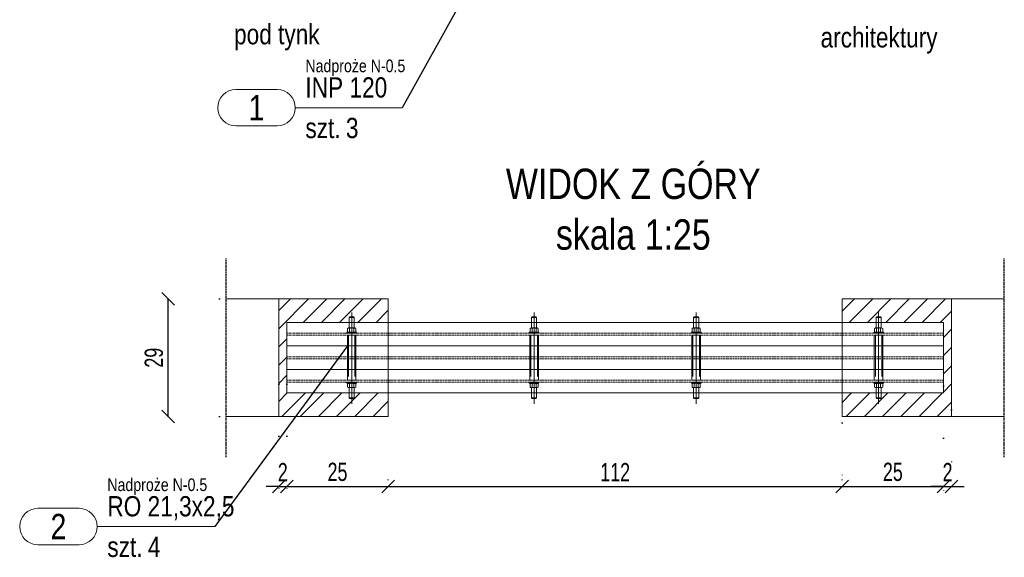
# Model space of a CAD drawing. Header units: millimetres. Extents: x 11149 to 111407, y -107619 to -23630.
# Tile 155 of 245: x 18714 to 18957, y -29722 to -29590. Entities that reach past the tile are written whole.
import ezdxf
from ezdxf.enums import TextEntityAlignment as Align

# ---------------------------------------------------------------- set-up
doc = ezdxf.new("R2010")
doc.units = ezdxf.units.MM
doc.header["$LTSCALE"] = 2
for name, pattern in [('CENTER2', [28.575, 19.05, -3.175, 3.175, -3.175]), ('DOT', [6.35, 0, -6.35]), ('HIDDEN', [9.525, 6.35, -3.175])]:
    doc.linetypes.add(name, pattern=pattern)
doc.layers.get('0').update_dxf_attribs({"plot": 0})
doc.layers.get('Defpoints').update_dxf_attribs({"color": 1})
for name, color, linetype, lineweight in [('e-cad_252', 252, 'HIDDEN', 9), ('e-cad_cienkie', 1, 'Continuous', 9), ('e-cad_opisy', 7, 'Continuous', 9), ('e-cad_osie', 22, 'CENTER2', 9), ('e-cad_stal_kontur', 222, 'Continuous', 20), ('e-cad_stal_ukryte', 222, 'HIDDEN', 9), ('e-cad_wymiary', 4, 'Continuous', 9)]:
    doc.layers.add(name, color=color, linetype=linetype, lineweight=lineweight)
doc.layers.add('e-cad_rzutnie', color=61, linetype='Continuous', lineweight=9, plot=False)
doc.layers.add('e-cad_ukryte', color=30, linetype='HIDDEN')
doc.styles.add('e-cad_1', font='arial.ttf', dxfattribs={"width": 0.7})
doc.styles.add('e-cad_2', font='arial.ttf', dxfattribs={"width": 0.8})
doc.dimstyles.new('e-cad_1_25_[cm]', dxfattribs={"dimscale": 2.5, "dimtxt": 1.8, "dimasz": 1.25, "dimexe": 1.25, "dimexo": 0.625, "dimgap": 0.5, "dimtad": 1, "dimdec": 0, "dimrnd": 1, "dimzin": 1, "dimtxsty": 'e-cad_1', "dimblk": 'OBLIQUE', "dimcen": 2.5, "dimclrd": 256, "dimclre": 252, "dimclrt": 7, "dimadec": 0, "dimazin": 0, "dimtfac": 1, "dimtix": 1, "dimtmove": 2, "dimatfit": 3, "dimldrblk": 'NONE', "dimfxl": 60, "dimfxlon": 1, "dimarcsym": 0})
pattern_1 = [(45, (-7006.3158, -39164.4185), (-2.24506403, 2.24506403), [])]

# ---------------------------------------------------------------- blocks, each defined once
blk = doc.blocks.new('_OBLIQUE')
at = {"color": 0, "linetype": 'ByBlock', "lineweight": -2}
blk.add_line((-0.5, -0.5), (0.5, 0.5), dxfattribs=at)
blk = doc.blocks.new('*D1368')
at = {"layer": 'Defpoints', "color": 0, "ltscale": 0.5}
for p in [(18777.9, -29678.02), (18779.9, -29678.02), (18779.9, -29704.77)]:
    blk.add_point(p, dxfattribs=at)
at = {"layer": 'e-cad_wymiary', "color": 252, "linetype": 'DOT', "lineweight": -2}
for p, q in [((18777.9, -29679.59), (18777.9, -29707.9)), ((18779.9, -29679.59), (18779.9, -29707.9))]:
    blk.add_line(p, q, dxfattribs=at)
at = {"layer": 'e-cad_wymiary', "lineweight": -2}
for p, q in [((18777.9, -29704.77), (18774.77, -29704.77)), ((18777.9, -29704.77), (18779.9, -29704.77)), ((18779.9, -29704.77), (18783.02, -29704.77))]:
    blk.add_line(p, q, dxfattribs=at)
at = {"layer": 'e-cad_wymiary', "lineweight": -2, "ltscale": 0.5, "xscale": 3.125, "yscale": 3.125, "zscale": 3.125}
blk.add_blockref('_OBLIQUE', (18777.9, -29704.77), dxfattribs=at)
at = {"layer": 'e-cad_wymiary', "lineweight": -2, "ltscale": 0.5, "xscale": 3.125, "yscale": 3.125, "zscale": 3.125, "rotation": 180}
blk.add_blockref('_OBLIQUE', (18779.9, -29704.77), dxfattribs=at)
at = {"layer": 'e-cad_wymiary', "color": 7, "ltscale": 0.5, "insert": (18778.9, -29701.26), "char_height": 4.5, "attachment_point": 5, "style": 'e-cad_1'}
blk.add_mtext('2', dxfattribs=at)
blk = doc.blocks.new('_None')
blk = doc.blocks.new('*D1372')
at = {"layer": 'Defpoints', "color": 0, "ltscale": 0.5}
for p in [(18750.65, -29658.54), (18764.9, -29658.54), (18764.9, -29687.54)]:
    blk.add_point(p, dxfattribs=at)
at = {"layer": 'e-cad_wymiary', "color": 252, "linetype": 'DOT', "lineweight": -2}
for p, q in [((18763.33, -29658.54), (18747.53, -29658.54)), ((18763.33, -29687.54), (18747.53, -29687.54))]:
    blk.add_line(p, q, dxfattribs=at)
at = {"layer": 'e-cad_wymiary', "lineweight": -2}
blk.add_line((18750.65, -29687.54), (18750.65, -29658.54), dxfattribs=at)
at = {"layer": 'e-cad_wymiary', "lineweight": -2, "ltscale": 0.5, "xscale": 3.125, "yscale": 3.125, "zscale": 3.125}
for p, rotation in [((18750.65, -29658.54), 90), ((18750.65, -29687.54), 270)]:
    blk.add_blockref('_OBLIQUE', p, dxfattribs=dict(at, rotation=rotation))
at = {"layer": 'e-cad_wymiary', "color": 7, "ltscale": 0.5, "insert": (18747.11, -29673.04), "char_height": 4.5, "attachment_point": 5, "rotation": 90, "style": 'e-cad_1'}
blk.add_mtext('29', dxfattribs=at)
blk = doc.blocks.new('*D1374')
at = {"layer": 'Defpoints', "color": 0, "ltscale": 0.5}
for p in [(18779.9, -29704.77), (18804.9, -29704.77), (18804.9, -29704.77)]:
    blk.add_point(p, dxfattribs=at)
at = {"layer": 'e-cad_wymiary', "color": 252, "linetype": 'DOT', "lineweight": -2}
for p, q in [((18779.9, -29703.21), (18779.9, -29701.65)), ((18804.9, -29703.21), (18804.9, -29701.65))]:
    blk.add_line(p, q, dxfattribs=at)
at = {"layer": 'e-cad_wymiary', "lineweight": -2}
blk.add_line((18779.9, -29704.77), (18804.9, -29704.77), dxfattribs=at)
at = {"layer": 'e-cad_wymiary', "lineweight": -2, "ltscale": 0.5, "xscale": 3.125, "yscale": 3.125, "zscale": 3.125, "rotation": 180}
blk.add_blockref('_OBLIQUE', (18779.9, -29704.77), dxfattribs=at)
at = {"layer": 'e-cad_wymiary', "lineweight": -2, "ltscale": 0.5, "xscale": 3.125, "yscale": 3.125, "zscale": 3.125}
blk.add_blockref('_OBLIQUE', (18804.9, -29704.77), dxfattribs=at)
at = {"layer": 'e-cad_wymiary', "color": 7, "ltscale": 0.5, "insert": (18792.4, -29701.22), "char_height": 4.5, "attachment_point": 5, "style": 'e-cad_1'}
blk.add_mtext('25', dxfattribs=at)
blk = doc.blocks.new('*D1375')
at = {"layer": 'Defpoints', "color": 0, "ltscale": 0.5}
for p in [(18941.9, -29678.54), (18916.9, -29687.54), (18941.9, -29704.77)]:
    blk.add_point(p, dxfattribs=at)
at = {"layer": 'e-cad_wymiary', "color": 252, "linetype": 'DOT', "lineweight": -2}
for p, q in [((18941.9, -29680.1), (18941.9, -29707.9)), ((18916.9, -29689.1), (18916.9, -29707.9))]:
    blk.add_line(p, q, dxfattribs=at)
at = {"layer": 'e-cad_wymiary', "lineweight": -2}
blk.add_line((18916.9, -29704.77), (18941.9, -29704.77), dxfattribs=at)
at = {"layer": 'e-cad_wymiary', "lineweight": -2, "ltscale": 0.5, "xscale": 3.125, "yscale": 3.125, "zscale": 3.125, "rotation": 180}
blk.add_blockref('_OBLIQUE', (18916.9, -29704.77), dxfattribs=at)
at = {"layer": 'e-cad_wymiary', "lineweight": -2, "ltscale": 0.5, "xscale": 3.125, "yscale": 3.125, "zscale": 3.125}
blk.add_blockref('_OBLIQUE', (18941.9, -29704.77), dxfattribs=at)
at = {"layer": 'e-cad_wymiary', "color": 7, "ltscale": 0.5, "insert": (18929.4, -29701.22), "char_height": 4.5, "attachment_point": 5, "style": 'e-cad_1'}
blk.add_mtext('25', dxfattribs=at)
blk = doc.blocks.new('*D1376')
at = {"layer": 'Defpoints', "color": 0, "ltscale": 0.5}
for p in [(18941.9, -29678.54), (18943.9, -29684.32), (18943.9, -29704.77)]:
    blk.add_point(p, dxfattribs=at)
at = {"layer": 'e-cad_wymiary', "color": 252, "linetype": 'DOT', "lineweight": -2}
for p, q in [((18941.9, -29680.1), (18941.9, -29707.9)), ((18943.9, -29685.88), (18943.9, -29707.9))]:
    blk.add_line(p, q, dxfattribs=at)
at = {"layer": 'e-cad_wymiary', "lineweight": -2}
for p, q in [((18941.9, -29704.77), (18938.77, -29704.77)), ((18941.9, -29704.77), (18943.9, -29704.77)), ((18943.9, -29704.77), (18947.02, -29704.77))]:
    blk.add_line(p, q, dxfattribs=at)
at = {"layer": 'e-cad_wymiary', "lineweight": -2, "ltscale": 0.5, "xscale": 3.125, "yscale": 3.125, "zscale": 3.125}
blk.add_blockref('_OBLIQUE', (18941.9, -29704.77), dxfattribs=at)
at = {"layer": 'e-cad_wymiary', "lineweight": -2, "ltscale": 0.5, "xscale": 3.125, "yscale": 3.125, "zscale": 3.125, "rotation": 180}
blk.add_blockref('_OBLIQUE', (18943.9, -29704.77), dxfattribs=at)
at = {"layer": 'e-cad_wymiary', "color": 7, "ltscale": 0.5, "insert": (18942.9, -29701.26), "char_height": 4.5, "attachment_point": 5, "style": 'e-cad_1'}
blk.add_mtext('2', dxfattribs=at)
blk = doc.blocks.new('*D1381')
at = {"layer": 'Defpoints', "color": 0, "ltscale": 0.5}
for p in [(18804.9, -29704.77), (18916.9, -29704.77), (18916.9, -29704.77)]:
    blk.add_point(p, dxfattribs=at)
at = {"layer": 'e-cad_wymiary', "color": 252, "linetype": 'DOT', "lineweight": -2}
for p, q in [((18804.9, -29703.21), (18804.9, -29701.65)), ((18916.9, -29703.21), (18916.9, -29701.65))]:
    blk.add_line(p, q, dxfattribs=at)
at = {"layer": 'e-cad_wymiary', "lineweight": -2}
blk.add_line((18804.9, -29704.77), (18916.9, -29704.77), dxfattribs=at)
at = {"layer": 'e-cad_wymiary', "lineweight": -2, "ltscale": 0.5, "xscale": 3.125, "yscale": 3.125, "zscale": 3.125, "rotation": 180}
blk.add_blockref('_OBLIQUE', (18804.9, -29704.77), dxfattribs=at)
at = {"layer": 'e-cad_wymiary', "lineweight": -2, "ltscale": 0.5, "xscale": 3.125, "yscale": 3.125, "zscale": 3.125}
blk.add_blockref('_OBLIQUE', (18916.9, -29704.77), dxfattribs=at)
at = {"layer": 'e-cad_wymiary', "color": 7, "ltscale": 0.5, "insert": (18860.9, -29701.26), "char_height": 4.5, "attachment_point": 5, "style": 'e-cad_1'}
blk.add_mtext('112', dxfattribs=at)
blk = doc.blocks.new('e-cad_StalOpis_2')
at = {"layer": 'e-cad_cienkie', "ltscale": 0.4}
blk.add_lwpolyline([(-14.866, 1.8), (-10.784, 1.8, -0.991311), (-10.784, -1.8), (-14.866, -1.8, -0.991311)], format="xyb", close=True, dxfattribs=at)
at = {"layer": 'e-cad_cienkie'}
blk.add_lwpolyline([(0, 0), (-9, 0)], dxfattribs=at)
at = {"layer": 'e-cad_opisy', "ltscale": 0.04, "style": 'e-cad_1', "width": 0.8}
for tag, p in [('PROFIL', (-8, 1)), ('s_2', (-8, -3)), ('ILOSC', (-4, -3))]:
    blk.add_attdef(tag, p, '', height=2, dxfattribs=at)
at = {"layer": 'e-cad_opisy', "ltscale": 0.04, "style": 'e-cad_1', "width": 0.95, "flags": 1}
blk.add_attdef('s_1', text='', height=2, dxfattribs=at).set_placement((30.3, 1), align=Align.CENTER)
at = {"layer": 'e-cad_opisy', "color": 9, "ltscale": 0.04, "style": 'e-cad_1', "width": 0.8}
blk.add_attdef('NR', text='', height=2.5, dxfattribs=at).set_placement((-12.825, 0), align=Align.MIDDLE_CENTER)
at = {"layer": 'e-cad_opisy', "ltscale": 0.04, "style": 'e-cad_1', "width": 0.8, "flags": 1}
for tag, p in [('MASA', (0, -15)), ('OBWOD', (0, -20)), ('GATUNEK_STALI', (0, -25))]:
    blk.add_attdef(tag, p, '', height=3, dxfattribs=at)
at = {"layer": 'e-cad_rzutnie', "ltscale": 0.04, "style": 'e-cad_1', "width": 0.8}
blk.add_attdef('POZYCJA', (-8, 3.5), '', height=1.25, dxfattribs=at)
at = {"layer": 'e-cad_rzutnie', "ltscale": 0.04, "style": 'e-cad_1', "width": 0.8, "flags": 1}
blk.add_attdef('DLUGOSC', text='', height=1.25, dxfattribs=at).set_placement((-12.825, -2.05), align=Align.TOP_CENTER)

msp = doc.modelspace()

# ---------------------------------------------------------------- hatches: boundary and pattern name
at = {"layer": 'e-cad_252', "ltscale": 10}
h = msp.add_hatch(dxfattribs=at)
h.set_pattern_fill('ANSI31', color=256)
h.set_pattern_definition(pattern_1)
h.paths.add_polyline_path([(18777.9, -29687.54), (18777.9, -29658.54), (18804.9, -29658.54), (18804.9, -29664.34), (18796.53, -29664.34), (18796.53, -29663.14), (18796.38, -29662.99), (18795.9, -29662.99), (18795.41, -29662.99), (18795.26, -29663.14), (18795.26, -29664.34), (18779.9, -29664.34), (18779.9, -29666.99), (18779.9, -29667.5), (18779.9, -29670.14), (18779.9, -29672.79), (18779.9, -29673.3), (18779.9, -29675.94), (18779.9, -29678.59), (18779.9, -29679.1), (18779.9, -29681.74), (18795.26, -29681.74), (18795.26, -29682.95), (18795.41, -29683.1), (18795.9, -29683.1), (18796.38, -29683.1), (18796.53, -29682.95), (18796.53, -29681.74), (18804.9, -29681.74), (18804.9, -29687.54)])
h = msp.add_hatch(dxfattribs=at)
h.set_pattern_fill('ANSI31', color=256)
h.set_pattern_definition(pattern_1)
h.paths.add_polyline_path([(18916.9, -29681.74), (18925.26, -29681.74), (18925.26, -29682.95), (18925.41, -29683.1), (18925.9, -29683.1), (18926.38, -29683.1), (18926.53, -29682.95), (18926.53, -29681.74), (18941.9, -29681.74), (18941.9, -29675.94), (18941.9, -29670.14), (18941.9, -29664.34), (18926.53, -29664.34), (18926.53, -29663.14), (18926.38, -29662.99), (18925.9, -29662.99), (18925.41, -29662.99), (18925.26, -29663.14), (18925.26, -29664.34), (18916.9, -29664.34), (18916.9, -29658.54), (18943.9, -29658.54), (18943.9, -29687.54), (18916.9, -29687.54)])

# ---------------------------------------------------------------- linework, layer by layer
at = {"layer": 'e-cad_cienkie'}
for p, q in [((18804.48, -29611.38), (18808.39, -29611.38)), ((18751.12, -29714.68), (18762.12, -29714.68))]:
    msp.add_line(p, q, dxfattribs=at)
at = {"layer": 'e-cad_opisy'}
for p, q in [((18764.9, -29658.54), (18804.9, -29658.54)), ((18777.9, -29658.54), (18777.9, -29687.54)), ((18804.9, -29687.54), (18804.9, -29658.54)), ((18916.9, -29687.54), (18916.9, -29658.54)), ((18956.9, -29658.54), (18916.9, -29658.54)), ((18943.9, -29658.54), (18943.9, -29687.54)), ((18764.9, -29687.54), (18804.9, -29687.54)), ((18956.9, -29687.54), (18916.9, -29687.54))]:
    msp.add_line(p, q, dxfattribs=at)
at = {"layer": 'e-cad_opisy', "color": 0, "linetype": 'HIDDEN', "ltscale": 4}
for p, q in [((18795.26, -29663.14), (18796.53, -29663.14)), ((18795.41, -29662.99), (18796.38, -29662.99)), ((18840.26, -29663.14), (18841.53, -29663.14)), ((18840.41, -29662.99), (18841.38, -29662.99)), ((18880.26, -29663.14), (18881.53, -29663.14)), ((18880.41, -29662.99), (18881.38, -29662.99)), ((18925.26, -29663.14), (18926.53, -29663.14)), ((18925.41, -29662.99), (18926.38, -29662.99)), ((18795.26, -29682.95), (18796.53, -29682.95)), ((18795.41, -29683.1), (18796.38, -29683.1)), ((18840.26, -29682.95), (18841.53, -29682.95)), ((18840.41, -29683.1), (18841.38, -29683.1)), ((18880.26, -29682.95), (18881.53, -29682.95)), ((18880.41, -29683.1), (18881.38, -29683.1)), ((18925.26, -29682.95), (18926.53, -29682.95)), ((18925.41, -29683.1), (18926.38, -29683.1))]:
    msp.add_line(p, q, dxfattribs=at)
for points in [[(18795.41, -29662.99), (18795.26, -29663.14), (18795.26, -29665.7)], [(18796.38, -29662.99), (18796.53, -29663.14), (18796.53, -29665.7)], [(18840.41, -29662.99), (18840.26, -29663.14), (18840.26, -29665.7)], [(18841.38, -29662.99), (18841.53, -29663.14), (18841.53, -29665.7)], [(18880.41, -29662.99), (18880.26, -29663.14), (18880.26, -29665.7)], [(18881.38, -29662.99), (18881.53, -29663.14), (18881.53, -29665.7)], [(18925.41, -29662.99), (18925.26, -29663.14), (18925.26, -29665.7)], [(18926.38, -29662.99), (18926.53, -29663.14), (18926.53, -29665.7)], [(18795.41, -29683.1), (18795.26, -29682.95), (18795.26, -29680.39)], [(18796.38, -29683.1), (18796.53, -29682.95), (18796.53, -29680.39)], [(18840.41, -29683.1), (18840.26, -29682.95), (18840.26, -29680.39)], [(18841.38, -29683.1), (18841.53, -29682.95), (18841.53, -29680.39)], [(18880.41, -29683.1), (18880.26, -29682.95), (18880.26, -29680.39)], [(18881.38, -29683.1), (18881.53, -29682.95), (18881.53, -29680.39)], [(18925.41, -29683.1), (18925.26, -29682.95), (18925.26, -29680.39)], [(18926.38, -29683.1), (18926.53, -29682.95), (18926.53, -29680.39)]]:
    msp.add_lwpolyline(points, dxfattribs=at)
at = {"layer": 'e-cad_opisy'}
for points in [[(18797.1, -29666.99), (18794.7, -29666.99), (18794.7, -29666.74), (18797.1, -29666.74), (18797.1, -29666.99)], [(18794.9, -29665.8), (18794.9, -29666.63)], [(18796.64, -29665.7), (18795.15, -29665.7)], [(18796.64, -29666.74), (18795.15, -29666.74)], [(18795.4, -29665.7), (18795.4, -29666.74)], [(18796.39, -29665.7), (18796.39, -29666.74)], [(18796.89, -29665.8), (18796.89, -29666.63)], [(18842.1, -29666.99), (18839.7, -29666.99), (18839.7, -29666.74), (18842.1, -29666.74), (18842.1, -29666.99)], [(18839.9, -29665.8), (18839.9, -29666.63)], [(18841.64, -29665.7), (18840.15, -29665.7)], [(18841.64, -29666.74), (18840.15, -29666.74)], [(18840.4, -29665.7), (18840.4, -29666.74)], [(18841.39, -29665.7), (18841.39, -29666.74)], [(18841.89, -29665.8), (18841.89, -29666.63)], [(18882.1, -29666.99), (18879.7, -29666.99), (18879.7, -29666.74), (18882.1, -29666.74), (18882.1, -29666.99)], [(18879.9, -29665.8), (18879.9, -29666.63)], [(18881.64, -29665.7), (18880.15, -29665.7)], [(18881.64, -29666.74), (18880.15, -29666.74)], [(18880.4, -29665.7), (18880.4, -29666.74)], [(18881.39, -29665.7), (18881.39, -29666.74)], [(18881.89, -29665.8), (18881.89, -29666.63)], [(18927.1, -29666.99), (18924.7, -29666.99), (18924.7, -29666.74), (18927.1, -29666.74), (18927.1, -29666.99)], [(18924.9, -29665.8), (18924.9, -29666.63)], [(18926.64, -29665.7), (18925.15, -29665.7)], [(18926.64, -29666.74), (18925.15, -29666.74)], [(18925.4, -29665.7), (18925.4, -29666.74)], [(18926.39, -29665.7), (18926.39, -29666.74)], [(18926.89, -29665.8), (18926.89, -29666.63)], [(18797.1, -29679.1), (18794.7, -29679.1), (18794.7, -29679.35), (18797.1, -29679.35), (18797.1, -29679.1)], [(18794.9, -29680.28), (18794.9, -29679.45)], [(18796.64, -29679.35), (18795.15, -29679.35)], [(18795.4, -29680.39), (18795.4, -29679.35)], [(18796.39, -29680.39), (18796.39, -29679.35)], [(18796.89, -29680.28), (18796.89, -29679.45)], [(18842.1, -29679.1), (18839.7, -29679.1), (18839.7, -29679.35), (18842.1, -29679.35), (18842.1, -29679.1)], [(18839.9, -29680.28), (18839.9, -29679.45)], [(18841.64, -29679.35), (18840.15, -29679.35)], [(18840.4, -29680.39), (18840.4, -29679.35)], [(18841.39, -29680.39), (18841.39, -29679.35)], [(18841.89, -29680.28), (18841.89, -29679.45)], [(18882.1, -29679.1), (18879.7, -29679.1), (18879.7, -29679.35), (18882.1, -29679.35), (18882.1, -29679.1)], [(18879.9, -29680.28), (18879.9, -29679.45)], [(18881.64, -29679.35), (18880.15, -29679.35)], [(18880.4, -29680.39), (18880.4, -29679.35)], [(18881.39, -29680.39), (18881.39, -29679.35)], [(18881.89, -29680.28), (18881.89, -29679.45)], [(18927.1, -29679.1), (18924.7, -29679.1), (18924.7, -29679.35), (18927.1, -29679.35), (18927.1, -29679.1)], [(18924.9, -29680.28), (18924.9, -29679.45)], [(18926.64, -29679.35), (18925.15, -29679.35)], [(18925.4, -29680.39), (18925.4, -29679.35)], [(18926.39, -29680.39), (18926.39, -29679.35)], [(18926.89, -29680.28), (18926.89, -29679.45)], [(18796.64, -29680.39), (18795.15, -29680.39)], [(18841.64, -29680.39), (18840.15, -29680.39)], [(18881.64, -29680.39), (18880.15, -29680.39)], [(18926.64, -29680.39), (18925.15, -29680.39)]]:
    msp.add_lwpolyline(points, dxfattribs=at)
for points in [[(18795.4, -29665.8, 0.419144), (18794.9, -29665.8)], [(18795.4, -29666.63, -0.419144), (18794.9, -29666.63)], [(18796.39, -29665.8, 0.209572), (18795.4, -29665.8)], [(18796.39, -29666.63, -0.209572), (18795.4, -29666.63)], [(18796.89, -29665.8, 0.419144), (18796.39, -29665.8)], [(18796.89, -29666.63, -0.419144), (18796.39, -29666.63)], [(18840.4, -29665.8, 0.419144), (18839.9, -29665.8)], [(18840.4, -29666.63, -0.419144), (18839.9, -29666.63)], [(18841.39, -29665.8, 0.209572), (18840.4, -29665.8)], [(18841.39, -29666.63, -0.209572), (18840.4, -29666.63)], [(18841.89, -29665.8, 0.419144), (18841.39, -29665.8)], [(18841.89, -29666.63, -0.419144), (18841.39, -29666.63)], [(18880.4, -29665.8, 0.419144), (18879.9, -29665.8)], [(18880.4, -29666.63, -0.419144), (18879.9, -29666.63)], [(18881.39, -29665.8, 0.209572), (18880.4, -29665.8)], [(18881.39, -29666.63, -0.209572), (18880.4, -29666.63)], [(18881.89, -29665.8, 0.419144), (18881.39, -29665.8)], [(18881.89, -29666.63, -0.419144), (18881.39, -29666.63)], [(18925.4, -29665.8, 0.419144), (18924.9, -29665.8)], [(18925.4, -29666.63, -0.419144), (18924.9, -29666.63)], [(18926.39, -29665.8, 0.209572), (18925.4, -29665.8)], [(18926.39, -29666.63, -0.209572), (18925.4, -29666.63)], [(18926.89, -29665.8, 0.419144), (18926.39, -29665.8)], [(18926.89, -29666.63, -0.419144), (18926.39, -29666.63)], [(18795.4, -29679.45, 0.419144), (18794.9, -29679.45)], [(18796.39, -29679.45, 0.209572), (18795.4, -29679.45)], [(18796.89, -29679.45, 0.419144), (18796.39, -29679.45)], [(18840.4, -29679.45, 0.419144), (18839.9, -29679.45)], [(18841.39, -29679.45, 0.209572), (18840.4, -29679.45)], [(18841.89, -29679.45, 0.419144), (18841.39, -29679.45)], [(18880.4, -29679.45, 0.419144), (18879.9, -29679.45)], [(18881.39, -29679.45, 0.209572), (18880.4, -29679.45)], [(18881.89, -29679.45, 0.419144), (18881.39, -29679.45)], [(18925.4, -29679.45, 0.419144), (18924.9, -29679.45)], [(18926.39, -29679.45, 0.209572), (18925.4, -29679.45)], [(18926.89, -29679.45, 0.419144), (18926.39, -29679.45)], [(18795.4, -29680.28, -0.419144), (18794.9, -29680.28)], [(18796.39, -29680.28, -0.209572), (18795.4, -29680.28)], [(18796.89, -29680.28, -0.419144), (18796.39, -29680.28)], [(18840.4, -29680.28, -0.419144), (18839.9, -29680.28)], [(18841.39, -29680.28, -0.209572), (18840.4, -29680.28)], [(18841.89, -29680.28, -0.419144), (18841.39, -29680.28)], [(18880.4, -29680.28, -0.419144), (18879.9, -29680.28)], [(18881.39, -29680.28, -0.209572), (18880.4, -29680.28)], [(18881.89, -29680.28, -0.419144), (18881.39, -29680.28)], [(18925.4, -29680.28, -0.419144), (18924.9, -29680.28)], [(18926.39, -29680.28, -0.209572), (18925.4, -29680.28)], [(18926.89, -29680.28, -0.419144), (18926.39, -29680.28)]]:
    msp.add_lwpolyline(points, format="xyb", dxfattribs=at)
at = {"layer": 'e-cad_osie'}
for points in [[(18795.9, -29661.89), (18795.9, -29684.38)], [(18840.9, -29661.89), (18840.9, -29684.38)], [(18880.9, -29661.89), (18880.9, -29684.38)], [(18925.9, -29661.89), (18925.9, -29684.38)]]:
    msp.add_lwpolyline(points, dxfattribs=at)
at = {"layer": 'e-cad_stal_kontur'}
for points in [[(18779.9, -29664.34), (18941.9, -29664.34)], [(18779.9, -29664.34), (18779.9, -29670.14)], [(18941.9, -29670.14), (18941.9, -29664.34)], [(18779.9, -29670.14), (18941.9, -29670.14)], [(18779.9, -29670.14), (18779.9, -29675.94)], [(18779.9, -29670.14), (18941.9, -29670.14)], [(18941.9, -29675.94), (18941.9, -29670.14)], [(18779.9, -29675.94), (18941.9, -29675.94)], [(18779.9, -29675.94), (18941.9, -29675.94)], [(18779.9, -29675.94), (18779.9, -29681.74)], [(18941.9, -29681.74), (18941.9, -29675.94)], [(18779.9, -29681.74), (18941.9, -29681.74)]]:
    msp.add_lwpolyline(points, dxfattribs=at)
at = {"layer": 'e-cad_stal_kontur', "color": 0, "ltscale": 0.8}
for points in [[(18794.83, -29667.5), (18794.83, -29678.59), (18796.96, -29678.59), (18796.96, -29667.5)], [(18839.83, -29667.5), (18839.83, -29678.59), (18841.96, -29678.59), (18841.96, -29667.5)], [(18879.83, -29667.5), (18879.83, -29678.59), (18881.96, -29678.59), (18881.96, -29667.5)], [(18924.83, -29667.5), (18924.83, -29678.59), (18926.96, -29678.59), (18926.96, -29667.5)]]:
    msp.add_lwpolyline(points, close=True, dxfattribs=at)
at = {"layer": 'e-cad_stal_ukryte', "ltscale": 0.02}
for points in [[(18779.9, -29666.99), (18941.9, -29666.99)], [(18779.9, -29667.5), (18941.9, -29667.5)], [(18779.9, -29672.79), (18941.9, -29672.79)], [(18779.9, -29673.3), (18941.9, -29673.3)], [(18779.9, -29678.59), (18941.9, -29678.59)], [(18779.9, -29679.1), (18941.9, -29679.1)]]:
    msp.add_lwpolyline(points, dxfattribs=at)
at = {"layer": 'e-cad_stal_ukryte', "color": 0, "ltscale": 0.8}
for points in [[(18795.08, -29667.5), (18795.08, -29678.59)], [(18796.71, -29667.5), (18796.71, -29678.59)], [(18840.08, -29667.5), (18840.08, -29678.59)], [(18841.71, -29667.5), (18841.71, -29678.59)], [(18880.08, -29667.5), (18880.08, -29678.59)], [(18881.71, -29667.5), (18881.71, -29678.59)], [(18925.08, -29667.5), (18925.08, -29678.59)], [(18926.71, -29667.5), (18926.71, -29678.59)]]:
    msp.add_lwpolyline(points, dxfattribs=at)
at = {"layer": 'e-cad_ukryte', "ltscale": 0.02}
for p, q in [((18764.9, -29697.54), (18764.9, -29648.54)), ((18956.9, -29697.54), (18956.9, -29648.54))]:
    msp.add_line(p, q, dxfattribs=at)

# ---------------------------------------------------------------- block references
at = {"layer": 'e-cad_opisy', "ltscale": 0.5, "xscale": 2.5, "yscale": 2.5, "zscale": 2.5}
for p, values in [((18804.48, -29611.38), {'NR': '1', 'PROFIL': 'INP 120', 'ILOSC': '3', 'POZYCJA': 'Nadproże N-0.5', 's_2': 'szt.'}), ((18755.62, -29714.68), {'NR': '2', 'PROFIL': 'RO 21,3x2,5', 'ILOSC': '4', 'POZYCJA': 'Nadproże N-0.5', 's_2': 'szt.'})]:
    msp.add_blockref('e-cad_StalOpis_2', p, dxfattribs=at).add_auto_attribs(values)

# ---------------------------------------------------------------- texts
at = {"layer": 'e-cad_opisy', "style": 'e-cad_1', "width": 0.8}
for s, p in [('pod tynk', (18766.87, -29595.75)), ('architektury', (18911.56, -29596.53))]:
    msp.add_text(s, height=5, dxfattribs=at).set_placement(p)
at = {"layer": 'e-cad_opisy', "ltscale": 0.8, "insert": (18865.37, -29646.51), "char_height": 7.5, "width": 113.777, "attachment_point": 8, "style": 'e-cad_2'}
msp.add_mtext('WIDOK Z GÓRY\\Pskala 1:25', dxfattribs=at)

# ---------------------------------------------------------------- dimensions: what is measured, and where the dimension line sits
at = {"layer": 'e-cad_wymiary'}
dim = msp.add_linear_dim(base=(18750.65, -29658.54), p1=(18764.9, -29687.54), p2=(18764.9, -29658.54), angle=90, dimstyle='e-cad_1_25_[cm]', dxfattribs=at)
dim.commit()
dim.dimension.update_dxf_attribs({"geometry": '*D1372', "text_midpoint": (18747.11, -29673.04)})
for base, p1, p2, picture, middle in [((18779.9, -29704.77), (18777.9, -29678.02), (18779.9, -29678.02), '*D1368', (18778.9, -29701.26)), ((18941.9, -29704.77), (18916.9, -29687.54), (18941.9, -29678.54), '*D1375', (18929.4, -29701.22)), ((18943.9, -29704.77), (18941.9, -29678.54), (18943.9, -29684.32), '*D1376', (18942.9, -29701.26)), ((18804.9, -29704.77), (18779.9, -29704.77), (18804.9, -29704.77), '*D1374', (18792.4, -29701.22)), ((18916.9, -29704.77), (18804.9, -29704.77), (18916.9, -29704.77), '*D1381', (18860.9, -29701.26))]:
    dim = msp.add_linear_dim(base=base, p1=p1, p2=p2, dimstyle='e-cad_1_25_[cm]', dxfattribs=at)
    dim.commit()
    dim.dimension.update_dxf_attribs({"geometry": picture, "text_midpoint": middle})

# ---------------------------------------------------------------- leaders
at = {"layer": 'e-cad_cienkie', "has_arrowhead": 0}
for points in [[(18849, -29538.04), (18808.39, -29611.38)], [(18794.83, -29670.14), (18762.12, -29714.68)]]:
    msp.add_leader(points, dimstyle='e-cad_1_25_[cm]', override={"dimldrblk": 'None'}, dxfattribs=at)

doc.saveas('drawing.dxf')
